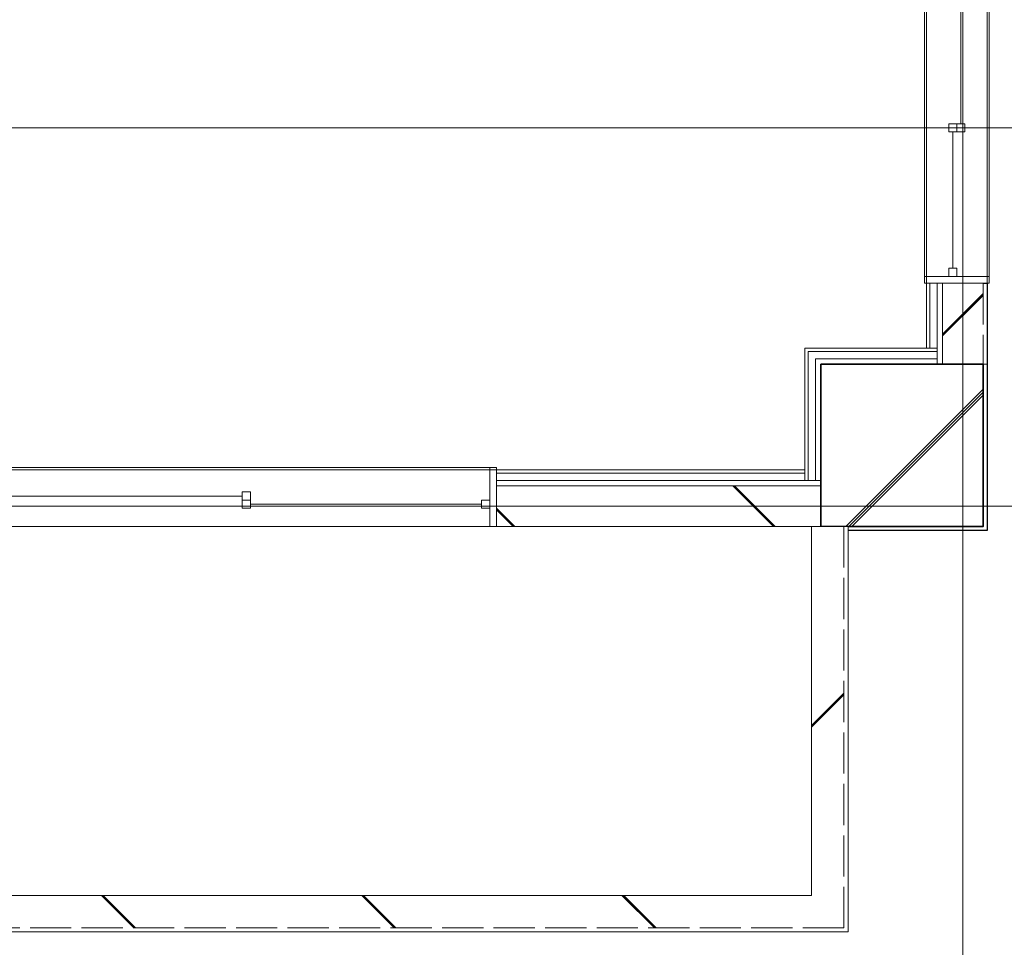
# Model space of a CAD drawing. Header units: millimetres. Extents: x -38341 to 3709, y -10682 to 48718.
# Tile 77 of 111: x -5616 to -1975, y 34034 to 37466. Entities that reach past the tile are written whole.
import ezdxf

# ---------------------------------------------------------------- set-up
doc = ezdxf.new("R2010")
doc.units = ezdxf.units.MM
doc.header["$LTSCALE"] = 50
for name, pattern in [('ISO-02 破線', [3.81, 3.048, -0.762]), ('ISO-07 点線', [0.889, 0.127, -0.762]), ('ISO-08 一点鎖線', [9.144, 6.096, -0.762, 1.524, -0.762])]:
    doc.linetypes.add(name, pattern=pattern)
doc.layers.add('00ライン-グリッド-線', color=13, linetype='ISO-08 一点鎖線', lineweight=5, true_color=0xff5454)
for name, color, linetype, lineweight in [('02モデリング-03スラブ', 7, 'Continuous', 5), ('02モデリング-03スラブ-仕上げ', 7, 'Continuous', 5), ('02モデリング-03スラブ-仕上げ_ハッチング', 7, 'Continuous', 5), ('02モデリング-03スラブ_ハッチング', 7, 'Continuous', 5), ('02モデリング-04壁-バルコニー', 7, 'Continuous', 5), ('02モデリング-04壁-バルコニー_ハッチング', 7, 'Continuous', 5), ('02モデリング-04壁-外部', 7, 'Continuous', 5), ('02モデリング-04壁-外部_ハッチング', 7, 'Continuous', 5), ('02モデリング-07建具-鋼製', 7, 'Continuous', 5), ('02モデリング-07建具-鋼製_ハッチング', 7, 'Continuous', 5), ('02モデリング-11柱', 7, 'Continuous', 25), ('02モデリング-11柱_ハッチング', 7, 'Continuous', 5), ('03構成要素-2壁-PB', 7, 'Continuous', 5), ('03構成要素-2壁-PB_ハッチング', 7, 'Continuous', 5), ('05記号ラベル-断面線', 7, 'Continuous', 5), ('一般', 7, 'Continuous', 5), ('天井-本体', 7, 'Continuous', 5), ('窓台', 7, 'Continuous', 5)]:
    doc.layers.add(name, color=color, linetype=linetype, lineweight=lineweight)
doc.styles.get("Standard").update_dxf_attribs({"font": 'txt', "bigfont": 'BIGFONT.SHX'})
pattern_1 = [(-135, (-36.3, -32.87), (21689.014, 20726.472), []), (-135, (-35.36, -35.36), (21689.014, 20726.472), []), (-135, (-33.8, -36.9), (21689.014, 20726.472), [])]

# ---------------------------------------------------------------- blocks, each defined once
blk = doc.blocks.new('グループ-234')
at = {"color": 255, "linetype": 'Continuous', "lineweight": 5, "transparency": 33554687}
blk.add_wipeout([(4822.5, 585), (4822.5, 5617.5), (8877.5, 5617.5), (8877.5, 2467.5), (11022.5, 2467.5), (11022.5, 2117.5), (11677.5, 2117.5), (11677.5, 572.5), (11227.5, 572.5), (11227.5, 122.5), (5272.5, 122.5), (5272.5, 572.5), (4822.5, 572.5)], dxfattribs=at).dxf.layer = '02モデリング-03スラブ-仕上げ_ハッチング'
at = {"layer": '02モデリング-03スラブ-仕上げ', "color": 7, "linetype": 'Continuous', "lineweight": 5, "transparency": 33554687, "flags": 128}
blk.add_lwpolyline([(4822.5, 585), (4822.5, 5617.5), (8877.5, 5617.5), (8877.5, 2467.5), (11022.5, 2467.5), (11022.5, 2117.5), (11677.5, 2117.5), (11677.5, 572.5), (11227.5, 572.5), (11227.5, 122.5), (5272.5, 122.5), (5272.5, 572.5), (4822.5, 572.5)], close=True, dxfattribs=at)
at = {"color": 255, "linetype": 'Continuous', "lineweight": 5, "transparency": 33554687}
blk.add_wipeout([(4822.5, 585), (4822.5, 5617.5), (8877.5, 5617.5), (8877.5, 2467.5), (11022.5, 2467.5), (11022.5, 2117.5), (11677.5, 2117.5), (11677.5, 572.5), (11227.5, 572.5), (11227.5, 122.5), (5272.5, 122.5), (5272.5, 572.5), (4822.5, 572.5)], dxfattribs=at).dxf.layer = '02モデリング-03スラブ-仕上げ_ハッチング'
at = {"layer": '02モデリング-03スラブ-仕上げ', "color": 7, "linetype": 'Continuous', "lineweight": 5, "transparency": 33554687, "flags": 128}
blk.add_lwpolyline([(4822.5, 585), (4822.5, 5617.5), (8877.5, 5617.5), (8877.5, 2467.5), (11022.5, 2467.5), (11022.5, 2117.5), (11677.5, 2117.5), (11677.5, 572.5), (11227.5, 572.5), (11227.5, 122.5), (5272.5, 122.5), (5272.5, 572.5), (4822.5, 572.5)], close=True, dxfattribs=at)
at = {"layer": '02モデリング-03スラブ-仕上げ', "color": 0, "flags": 1}
for tag in ['IFC_UUID', 'instanceID']:
    blk.add_attdef(tag, (4822.5, 122.5), '', height=0.18, dxfattribs=at)
blk = doc.blocks.new('グループ-362')
at = {"color": 255, "linetype": 'Continuous', "lineweight": 5, "transparency": 33554687}
for points in [[(-575, 120), (-550, 120), (-550, -120), (-575, -120)], [(550, 120), (575, 120), (575, -120), (550, -120)]]:
    blk.add_wipeout(points, dxfattribs=at).dxf.layer = '02モデリング-07建具-鋼製_ハッチング'
at = {"layer": '02モデリング-07建具-鋼製', "color": 7, "linetype": 'Continuous', "lineweight": 5, "transparency": 33554687, "flags": 128}
for points in [[(-575, 120), (-550, 120), (-550, -120), (-575, -120)], [(550, 120), (575, 120), (575, -120), (550, -120)]]:
    blk.add_lwpolyline(points, close=True, dxfattribs=at)
blk = doc.blocks.new('グループ-363')
at = {"color": 255, "linetype": 'Continuous', "lineweight": 5, "transparency": 33554687}
blk.add_wipeout([(-550, 120), (550, 120), (550, -120), (-550, -120)], dxfattribs=at).dxf.layer = '02モデリング-07建具-鋼製_ハッチング'
at = {"layer": '02モデリング-07建具-鋼製', "color": 7, "linetype": 'Continuous', "lineweight": 5, "transparency": 33554687, "flags": 128}
blk.add_lwpolyline([(-550, 120), (550, 120), (550, -120), (-550, -120)], close=True, dxfattribs=at)
at = {"layer": '02モデリング-07建具-鋼製', "color": 7, "transparency": 33554687}
blk.add_blockref('グループ-362', (0, 0), dxfattribs=at)
at = {"layer": '02モデリング-07建具-鋼製', "color": 7, "linetype": 'Continuous', "lineweight": 5, "transparency": 33554687}
for p, q in [((-575, 120), (-550, 120)), ((-550, 120), (-550, -120)), ((575, 120), (550, 120)), ((550, 120), (550, -120)), ((-575, -120), (-550, -120)), ((575, -120), (550, -120))]:
    blk.add_line(p, q, dxfattribs=at)
blk = doc.blocks.new('グループ-367')
at = {"layer": '02モデリング-07建具-鋼製', "color": 7, "linetype": 'Continuous', "lineweight": 5, "transparency": 33554687}
for p, q in [((-550, 30), (-550, 0)), ((15, 30), (15, 0))]:
    blk.add_line(p, q, dxfattribs=at)
blk = doc.blocks.new('グループ-368')
at = {"color": 255, "linetype": 'Continuous', "lineweight": 5, "transparency": 33554687}
for points in [[(-550, 30), (-520, 30), (-520, 0), (-550, 0)], [(-15, 30), (15, 30), (15, 0), (-15, 0)]]:
    blk.add_wipeout(points, dxfattribs=at).dxf.layer = '02モデリング-07建具-鋼製_ハッチング'
at = {"layer": '02モデリング-07建具-鋼製', "color": 7, "linetype": 'Continuous', "lineweight": 5, "transparency": 33554687, "flags": 128}
for points in [[(-550, 30), (-520, 30), (-520, 0), (-550, 0)], [(-15, 30), (15, 30), (15, 0), (-15, 0)]]:
    blk.add_lwpolyline(points, close=True, dxfattribs=at)
blk = doc.blocks.new('グループ-369')
at = {"layer": '02モデリング-07建具-鋼製', "color": 7, "transparency": 33554687}
blk.add_blockref('グループ-367', (0, 0), dxfattribs=at)
blk.add_blockref('グループ-368', (0, 0), dxfattribs=at)
at = {"layer": '02モデリング-07建具-鋼製', "color": 7, "linetype": 'Continuous', "lineweight": 5, "transparency": 33554687}
for p, q in [((-550, 30), (-520, 30)), ((-550, 0), (-520, 0)), ((-520, 30), (-520, 0)), ((15, 30), (-15, 30)), ((-15, 30), (-15, 0)), ((15, 0), (-15, 0))]:
    blk.add_line(p, q, dxfattribs=at)
blk = doc.blocks.new('グループ-372')
at = {"layer": '02モデリング-07建具-鋼製', "color": 7, "linetype": 'Continuous', "lineweight": 5, "transparency": 33554687}
blk.add_line((-520, 15), (-15, 15), dxfattribs=at)
blk = doc.blocks.new('グループ-373')
at = {"layer": '窓台', "color": 7, "transparency": 33554687}
blk.add_blockref('グループ-369', (0, 0), dxfattribs=at)
blk.add_blockref('グループ-372', (0, 0), dxfattribs=at)
blk = doc.blocks.new('グループ-377')
at = {"layer": '02モデリング-07建具-鋼製', "color": 7, "linetype": 'Continuous', "lineweight": 5, "transparency": 33554687}
for p, q in [((-15, 0), (-15, -30)), ((550, 0), (550, -30))]:
    blk.add_line(p, q, dxfattribs=at)
blk = doc.blocks.new('グループ-378')
at = {"color": 255, "linetype": 'Continuous', "lineweight": 5, "transparency": 33554687}
for points in [[(-15, 0), (15, 0), (15, -30), (-15, -30)], [(520, 0), (550, 0), (550, -30), (520, -30)]]:
    blk.add_wipeout(points, dxfattribs=at).dxf.layer = '02モデリング-07建具-鋼製_ハッチング'
at = {"layer": '02モデリング-07建具-鋼製', "color": 7, "linetype": 'Continuous', "lineweight": 5, "transparency": 33554687, "flags": 128}
for points in [[(-15, 0), (15, 0), (15, -30), (-15, -30)], [(520, 0), (550, 0), (550, -30), (520, -30)]]:
    blk.add_lwpolyline(points, close=True, dxfattribs=at)
blk = doc.blocks.new('グループ-379')
at = {"layer": '02モデリング-07建具-鋼製', "color": 7, "transparency": 33554687}
blk.add_blockref('グループ-377', (0, 0), dxfattribs=at)
blk.add_blockref('グループ-378', (0, 0), dxfattribs=at)
at = {"layer": '02モデリング-07建具-鋼製', "color": 7, "linetype": 'Continuous', "lineweight": 5, "transparency": 33554687}
for p, q in [((-15, 0), (15, 0)), ((15, 0), (15, -30)), ((550, 0), (520, 0)), ((520, 0), (520, -30)), ((-15, -30), (15, -30)), ((550, -30), (520, -30))]:
    blk.add_line(p, q, dxfattribs=at)
blk = doc.blocks.new('グループ-382')
at = {"layer": '02モデリング-07建具-鋼製', "color": 7, "linetype": 'Continuous', "lineweight": 5, "transparency": 33554687}
blk.add_line((15, -15), (520, -15), dxfattribs=at)
blk = doc.blocks.new('グループ-383')
at = {"layer": '窓台', "color": 7, "transparency": 33554687}
blk.add_blockref('グループ-379', (0, 0), dxfattribs=at)
blk.add_blockref('グループ-382', (0, 0), dxfattribs=at)
blk = doc.blocks.new('グループ-384')
at = {"layer": '02モデリング-07建具-鋼製', "color": 7, "linetype": 'Continuous', "lineweight": 5, "transparency": 33554687}
for p, q in [((-575, 112.5), (575, 112.5)), ((-575, -112.5), (575, -112.5))]:
    blk.add_line(p, q, dxfattribs=at)
blk = doc.blocks.new('窓 (2D)-3')
at = {"layer": '02モデリング-07建具-鋼製', "color": 7, "transparency": 33554687}
blk.add_blockref('グループ-363', (0, 0), dxfattribs=at)
at = {"layer": '02モデリング-07建具-鋼製', "color": 0, "flags": 1}
for tag in ['記号', 'No.', 'IFC_UUID', 'instanceID']:
    blk.add_attdef(tag, (11657.5, 825), '', height=0.18, dxfattribs=at)
at = {"layer": '02モデリング-07建具-鋼製', "color": 7, "transparency": 33554687}
blk.add_blockref('グループ-373', (0, 0), dxfattribs=at)
blk.add_blockref('グループ-383', (0, 0), dxfattribs=at)
at = {"layer": '天井-本体', "color": 7, "transparency": 33554687}
blk.add_blockref('グループ-384', (0, 0), dxfattribs=at)
blk = doc.blocks.new('グループ-385')
at = {"color": 255, "linetype": 'Continuous', "lineweight": 5, "transparency": 33554687}
for points in [[(-1825, 120), (-1800, 120), (-1800, -120), (-1825, -120)], [(1800, 120), (1825, 120), (1825, -120), (1800, -120)]]:
    blk.add_wipeout(points, dxfattribs=at).dxf.layer = '02モデリング-07建具-鋼製_ハッチング'
at = {"layer": '02モデリング-07建具-鋼製', "color": 7, "linetype": 'Continuous', "lineweight": 5, "transparency": 33554687, "flags": 128}
for points in [[(-1825, 120), (-1800, 120), (-1800, -120), (-1825, -120)], [(1800, 120), (1825, 120), (1825, -120), (1800, -120)]]:
    blk.add_lwpolyline(points, close=True, dxfattribs=at)
blk = doc.blocks.new('グループ-386')
at = {"color": 255, "linetype": 'Continuous', "lineweight": 5, "transparency": 33554687}
blk.add_wipeout([(-1800, 120), (1800, 120), (1800, -120), (-1800, -120)], dxfattribs=at).dxf.layer = '02モデリング-07建具-鋼製_ハッチング'
at = {"layer": '02モデリング-07建具-鋼製', "color": 7, "linetype": 'Continuous', "lineweight": 5, "transparency": 33554687, "flags": 128}
blk.add_lwpolyline([(-1800, 120), (1800, 120), (1800, -120), (-1800, -120)], close=True, dxfattribs=at)
at = {"layer": '02モデリング-07建具-鋼製', "color": 7, "transparency": 33554687}
blk.add_blockref('グループ-385', (0, 0), dxfattribs=at)
at = {"layer": '02モデリング-07建具-鋼製', "color": 7, "linetype": 'Continuous', "lineweight": 5, "transparency": 33554687}
for p, q in [((-1825, 120), (-1800, 120)), ((-1800, 120), (-1800, -120)), ((1825, 120), (1800, 120)), ((1800, 120), (1800, -120)), ((-1825, -120), (-1800, -120)), ((1825, -120), (1800, -120))]:
    blk.add_line(p, q, dxfattribs=at)
blk = doc.blocks.new('グループ-390')
at = {"layer": '02モデリング-07建具-鋼製', "color": 7, "linetype": 'Continuous', "lineweight": 5, "transparency": 33554687}
for p, q in [((-1800, 30), (-1800, 0)), ((-885, 30), (-885, 0))]:
    blk.add_line(p, q, dxfattribs=at)
blk = doc.blocks.new('グループ-391')
at = {"color": 255, "linetype": 'Continuous', "lineweight": 5, "transparency": 33554687}
for points in [[(-1800, 30), (-1770, 30), (-1770, 0), (-1800, 0)], [(-915, 30), (-885, 30), (-885, 0), (-915, 0)]]:
    blk.add_wipeout(points, dxfattribs=at).dxf.layer = '02モデリング-07建具-鋼製_ハッチング'
at = {"layer": '02モデリング-07建具-鋼製', "color": 7, "linetype": 'Continuous', "lineweight": 5, "transparency": 33554687, "flags": 128}
for points in [[(-1800, 30), (-1770, 30), (-1770, 0), (-1800, 0)], [(-915, 30), (-885, 30), (-885, 0), (-915, 0)]]:
    blk.add_lwpolyline(points, close=True, dxfattribs=at)
blk = doc.blocks.new('グループ-392')
at = {"layer": '02モデリング-07建具-鋼製', "color": 7, "transparency": 33554687}
blk.add_blockref('グループ-390', (0, 0), dxfattribs=at)
blk.add_blockref('グループ-391', (0, 0), dxfattribs=at)
at = {"layer": '02モデリング-07建具-鋼製', "color": 7, "linetype": 'Continuous', "lineweight": 5, "transparency": 33554687}
for p, q in [((-1800, 30), (-1770, 30)), ((-1800, 0), (-1770, 0)), ((-1770, 30), (-1770, 0)), ((-885, 30), (-915, 30)), ((-915, 30), (-915, 0)), ((-885, 0), (-915, 0))]:
    blk.add_line(p, q, dxfattribs=at)
blk = doc.blocks.new('グループ-395')
at = {"layer": '02モデリング-07建具-鋼製', "color": 7, "linetype": 'Continuous', "lineweight": 5, "transparency": 33554687}
blk.add_line((-1770, 15), (-915, 15), dxfattribs=at)
blk = doc.blocks.new('グループ-396')
at = {"layer": '02モデリング-07建具-鋼製', "color": 7, "transparency": 33554687}
blk.add_blockref('グループ-392', (0, 0), dxfattribs=at)
blk.add_blockref('グループ-395', (0, 0), dxfattribs=at)
blk = doc.blocks.new('グループ-400')
at = {"layer": '02モデリング-07建具-鋼製', "color": 7, "linetype": 'Continuous', "lineweight": 5, "transparency": 33554687}
for p, q in [((-915, 0), (-915, -30)), ((0, 0), (0, -30))]:
    blk.add_line(p, q, dxfattribs=at)
blk = doc.blocks.new('グループ-401')
at = {"color": 255, "linetype": 'Continuous', "lineweight": 5, "transparency": 33554687}
for points in [[(-915, 0), (-885, 0), (-885, -30), (-915, -30)], [(-30, 0), (0, 0), (0, -30), (-30, -30)]]:
    blk.add_wipeout(points, dxfattribs=at).dxf.layer = '02モデリング-07建具-鋼製_ハッチング'
at = {"layer": '02モデリング-07建具-鋼製', "color": 7, "linetype": 'Continuous', "lineweight": 5, "transparency": 33554687, "flags": 128}
for points in [[(-915, 0), (-885, 0), (-885, -30), (-915, -30)], [(-30, 0), (0, 0), (0, -30), (-30, -30)]]:
    blk.add_lwpolyline(points, close=True, dxfattribs=at)
blk = doc.blocks.new('グループ-402')
at = {"layer": '02モデリング-07建具-鋼製', "color": 7, "transparency": 33554687}
blk.add_blockref('グループ-400', (0, 0), dxfattribs=at)
blk.add_blockref('グループ-401', (0, 0), dxfattribs=at)
at = {"layer": '02モデリング-07建具-鋼製', "color": 7, "linetype": 'Continuous', "lineweight": 5, "transparency": 33554687}
for p, q in [((-915, 0), (-885, 0)), ((-885, 0), (-885, -30)), ((0, 0), (-30, 0)), ((-30, 0), (-30, -30)), ((-915, -30), (-885, -30)), ((0, -30), (-30, -30))]:
    blk.add_line(p, q, dxfattribs=at)
blk = doc.blocks.new('グループ-405')
at = {"layer": '02モデリング-07建具-鋼製', "color": 7, "linetype": 'Continuous', "lineweight": 5, "transparency": 33554687}
blk.add_line((-885, -15), (-30, -15), dxfattribs=at)
blk = doc.blocks.new('グループ-406')
at = {"layer": '02モデリング-07建具-鋼製', "color": 7, "transparency": 33554687}
blk.add_blockref('グループ-402', (0, 0), dxfattribs=at)
blk.add_blockref('グループ-405', (0, 0), dxfattribs=at)
blk = doc.blocks.new('グループ-427')
at = {"layer": '02モデリング-07建具-鋼製', "color": 7, "linetype": 'Continuous', "lineweight": 5, "transparency": 33554687}
for p, q in [((-1825, 112.5), (1825, 112.5)), ((-1825, -112.5), (1825, -112.5))]:
    blk.add_line(p, q, dxfattribs=at)
blk = doc.blocks.new('窓 (2D)-4')
at = {"layer": '02モデリング-07建具-鋼製', "color": 7, "transparency": 33554687}
blk.add_blockref('グループ-386', (0, 0), dxfattribs=at)
at = {"layer": '02モデリング-07建具-鋼製', "color": 0, "flags": 1}
for tag in ['記号', 'No.', 'IFC_UUID', 'instanceID']:
    blk.add_attdef(tag, (6425, -97.5), '', height=0.18, dxfattribs=at)
at = {"layer": '02モデリング-07建具-鋼製', "color": 7, "transparency": 33554687}
blk.add_blockref('グループ-396', (0, 0), dxfattribs=at)
blk.add_blockref('グループ-406', (0, 0), dxfattribs=at)
blk.add_blockref('グループ-427', (0, 0), dxfattribs=at)
blk = doc.blocks.new('グループ-462')
at = {"color": 255, "linetype": 'Continuous', "lineweight": 35, "transparency": 33554687}
blk.add_wipeout([(11275, -75), (11275, 525), (11875, 525), (11875, -75)], dxfattribs=at).dxf.layer = '02モデリング-11柱_ハッチング'
at = {"layer": '02モデリング-11柱_ハッチング', "linetype": 'Continuous', "lineweight": 5, "transparency": 33554687}
h = blk.add_hatch(dxfattribs=at)
h.set_pattern_fill('鉄筋コンクリート [CN] HF-スラブ', style=0, pattern_type=2)
h.set_pattern_definition([(45, (8.95, -13.3), (-621.74, 650.724), []), (45, (14.1, -19.4), (-621.794, 650.67), []), (45, (17.9, -26.5), (-621.794, 650.67), [])])
h.paths.add_polyline_path([(11275, -75), (11275, 525), (11875, 525), (11875, -75)])
at = {"layer": '02モデリング-11柱', "color": 7, "linetype": 'Continuous', "lineweight": 35, "transparency": 33554687, "flags": 128}
blk.add_lwpolyline([(11275, -75), (11275, 525), (11875, 525), (11875, -75)], close=True, dxfattribs=at)
at = {"layer": '02モデリング-11柱', "color": 0, "flags": 1}
for tag in ['IFC_UUID', 'instanceID']:
    blk.add_attdef(tag, (11275, -75), '', height=0.18, dxfattribs=at)
blk = doc.blocks.new('グループ-543')
at = {"layer": '02モデリング-03スラブ', "color": 7, "linetype": 'Continuous', "lineweight": 5, "transparency": 33554687}
blk.add_line((560, -75), (11240, -75), dxfattribs=at)
at = {"layer": '02モデリング-03スラブ', "color": 7, "linetype": 'Continuous', "lineweight": 5, "transparency": 33554687, "flags": 128}
blk.add_lwpolyline([(560, -75), (560, -1440), (11240, -1440), (11240, -75)], dxfattribs=at)
at = {"layer": '02モデリング-03スラブ', "color": 0, "flags": 1}
for tag in ['IFC_UUID', 'instanceID']:
    blk.add_attdef(tag, (560, -7891.6), '', height=0.18, dxfattribs=at)
at = {"color": 255, "linetype": 'Continuous', "lineweight": 5, "transparency": 33554687}
blk.add_wipeout([(560, -75), (11240, -75), (11240, -1440), (560, -1440)], dxfattribs=at).dxf.layer = '02モデリング-03スラブ_ハッチング'
at = {"layer": '02モデリング-03スラブ', "color": 7, "linetype": 'Continuous', "lineweight": 5, "transparency": 33554687, "flags": 128}
blk.add_lwpolyline([(560, -75), (11240, -75), (11240, -1440), (560, -1440)], close=True, dxfattribs=at)
blk = doc.blocks.new('_2F-FL (2D)')
at = {"layer": '02モデリング-03スラブ-仕上げ', "color": 7, "transparency": 33554687}
blk.add_blockref('グループ-234', (0, 0), dxfattribs=at)
at = {"color": 255, "linetype": 'Continuous', "lineweight": 5, "transparency": 33554687}
blk.add_wipeout([(11875, 525), (11890, 525), (11890, -90), (11875, -75)], dxfattribs=at).dxf.layer = '02モデリング-04壁-外部_ハッチング'
blk.add_wipeout([(11890, 525), (11875, 525), (11875, -75), (11890, -90)], dxfattribs=at).dxf.layer = '02モデリング-04壁-外部_ハッチング'
at = {"layer": '02モデリング-04壁-外部', "color": 7, "linetype": 'ISO-07 点線', "lineweight": 18, "transparency": 33554687}
blk.add_line((11875, 525), (11875, -75), dxfattribs=at)
at = {"layer": '02モデリング-04壁-外部', "color": 7, "linetype": 'Continuous', "lineweight": 5, "transparency": 33554687}
for p, q in [((11875, 525), (11875, -75)), ((11890, 525), (11890, -90))]:
    blk.add_line(p, q, dxfattribs=at)
at = {"layer": '02モデリング-04壁-外部', "color": 7, "linetype": 'Continuous', "lineweight": 25, "transparency": 33554687}
blk.add_line((11890, 525), (11890, -90), dxfattribs=at)
at = {"color": 255, "linetype": 'Continuous', "lineweight": 5, "transparency": 33554687}
for points in [[(11665, 525), (11665, 825), (11890, 825), (11890, 525)], [(11875, -75), (11890, -90), (11275, -90), (11275, -75)]]:
    blk.add_wipeout(points, dxfattribs=at).dxf.layer = '02モデリング-04壁-外部_ハッチング'
at = {"color": 255, "linetype": 'Continuous', "lineweight": 25, "transparency": 33554687}
blk.add_wipeout([(11890, 525), (11875, 525), (11875, 825), (11890, 825)], dxfattribs=at).dxf.layer = '02モデリング-04壁-外部_ハッチング'
at = {"color": 255, "linetype": 'Continuous', "lineweight": 5, "transparency": 33554687}
blk.add_wipeout([(11890, -90), (11875, -75), (11275, -75), (11275, -90)], dxfattribs=at).dxf.layer = '02モデリング-04壁-外部_ハッチング'
at = {"layer": '02モデリング-04壁-外部', "color": 7, "linetype": 'ISO-07 点線', "lineweight": 18, "transparency": 33554687}
blk.add_line((11875, -75), (11275, -75), dxfattribs=at)
at = {"layer": '02モデリング-04壁-外部', "color": 7, "linetype": 'Continuous', "lineweight": 5, "transparency": 33554687}
for p, q in [((11875, -75), (11275, -75)), ((11890, -90), (11275, -90))]:
    blk.add_line(p, q, dxfattribs=at)
at = {"layer": '02モデリング-04壁-外部', "color": 7, "linetype": 'Continuous', "lineweight": 25, "transparency": 33554687}
blk.add_line((11890, -90), (11275, -90), dxfattribs=at)
at = {"color": 255, "linetype": 'Continuous', "lineweight": 13, "transparency": 33554687}
blk.add_wipeout([(11875, 525), (11725, 525), (11725, 825), (11875, 825)], dxfattribs=at).dxf.layer = '02モデリング-04壁-外部_ハッチング'
at = {"layer": '02モデリング-04壁-外部_ハッチング', "linetype": 'Continuous', "lineweight": 5, "transparency": 33554687}
h = blk.add_hatch(dxfattribs=at)
h.set_pattern_fill('鉄筋コンクリート [CN] HF-壁用', angle=-90, style=0, pattern_type=2)
h.set_pattern_definition(pattern_1)
h.paths.add_polyline_path([(11875, 525), (11725, 525), (11725, 825), (11875, 825)])
at = {"layer": '02モデリング-04壁-外部', "color": 7, "linetype": 'ISO-02 破線', "lineweight": 18, "transparency": 33554687}
blk.add_line((11875, 825), (11875, 525), dxfattribs=at)
at = {"layer": '02モデリング-04壁-外部', "color": 7, "linetype": 'Continuous', "lineweight": 25, "transparency": 33554687}
for p, q in [((11875, 825), (11890, 825)), ((11890, 825), (11890, 525))]:
    blk.add_line(p, q, dxfattribs=at)
at = {"layer": '02モデリング-04壁-外部', "color": 7, "linetype": 'Continuous', "lineweight": 5, "transparency": 33554687}
for p, q in [((11875, 825), (11890, 825)), ((11890, 825), (11890, 525))]:
    blk.add_line(p, q, dxfattribs=at)
at = {"color": 255, "linetype": 'Continuous', "lineweight": 5, "transparency": 33554687}
blk.add_wipeout([(10075, 135), (11275, 135), (11275, -90), (10075, -90)], dxfattribs=at).dxf.layer = '02モデリング-04壁-外部_ハッチング'
blk.add_wipeout([(11725, 525), (11705, 525), (11705, 825), (11725, 825)], dxfattribs=at).dxf.layer = '02モデリング-04壁-外部_ハッチング'
at = {"color": 255, "linetype": 'Continuous', "lineweight": 25, "transparency": 33554687}
blk.add_wipeout([(10075, -75), (11275, -75), (11275, -90), (10075, -90)], dxfattribs=at).dxf.layer = '02モデリング-04壁-外部_ハッチング'
at = {"layer": '02モデリング-04壁-外部', "color": 7, "linetype": 'Continuous', "lineweight": 13, "transparency": 33554687}
blk.add_line((11725, 825), (11725, 525), dxfattribs=at)
at = {"layer": '02モデリング-04壁-外部', "color": 7, "linetype": 'Continuous', "lineweight": 5, "transparency": 33554687}
for q in [(11725, 525), (11875, 825)]:
    blk.add_line((11725, 825), q, dxfattribs=at)
at = {"color": 255, "linetype": 'Continuous', "lineweight": 5, "transparency": 33554687}
blk.add_wipeout([(11705, 525), (11677.5, 525), (11677.5, 825), (11705, 825)], dxfattribs=at).dxf.layer = '02モデリング-04壁-外部_ハッチング'
at = {"color": 255, "linetype": 'Continuous', "lineweight": 13, "transparency": 33554687}
blk.add_wipeout([(10075, 75), (11275, 75), (11275, -75), (10075, -75)], dxfattribs=at).dxf.layer = '02モデリング-04壁-外部_ハッチング'
at = {"layer": '02モデリング-04壁-外部_ハッチング', "linetype": 'Continuous', "lineweight": 5, "transparency": 33554687}
h = blk.add_hatch(dxfattribs=at)
h.set_pattern_fill('鉄筋コンクリート [CN] HF-壁用', angle=-180, style=0, pattern_type=2)
h.set_pattern_definition([(-225, (-32.87, 36.3), (20726.472, -21689.014), []), (-225, (-35.36, 35.36), (20726.472, -21689.014), []), (-225, (-36.9, 33.8), (20726.472, -21689.014), [])])
h.paths.add_polyline_path([(10075, 75), (11275, 75), (11275, -75), (10075, -75)])
at = {"layer": '02モデリング-04壁-外部', "color": 7, "linetype": 'Continuous', "lineweight": 5, "transparency": 33554687}
for p, q in [((11705, 825), (11705, 525)), ((11705, 825), (11705, 525)), ((11705, 825), (11725, 825)), ((10075, -90), (10075, -75)), ((11275, -90), (10075, -90))]:
    blk.add_line(p, q, dxfattribs=at)
at = {"layer": '02モデリング-04壁-外部', "color": 7, "linetype": 'ISO-02 破線', "lineweight": 18, "transparency": 33554687}
blk.add_line((11275, -75), (10075, -75), dxfattribs=at)
at = {"layer": '02モデリング-04壁-外部', "color": 7, "linetype": 'Continuous', "lineweight": 25, "transparency": 33554687}
for p, q in [((10075, -90), (10075, -75)), ((11275, -90), (10075, -90))]:
    blk.add_line(p, q, dxfattribs=at)
at = {"color": 255, "linetype": 'Continuous', "lineweight": 5, "transparency": 33554687}
blk.add_wipeout([(11677.5, 525), (11665, 525), (11665, 825), (11677.5, 825)], dxfattribs=at).dxf.layer = '03構成要素-2壁-PB_ハッチング'
at = {"layer": '02モデリング-04壁-外部', "color": 7, "linetype": 'Continuous', "lineweight": 5, "transparency": 33554687}
for p, q in [((11665, 825), (11890, 825)), ((11665, 825), (11665, 525)), ((11665, 825), (11677.5, 825)), ((11677.5, 825), (11677.5, 525)), ((11677.5, 825), (11705, 825)), ((11665, 525), (11890, 525))]:
    blk.add_line(p, q, dxfattribs=at)
at = {"layer": '03構成要素-2壁-PB', "color": 7, "linetype": 'Continuous', "lineweight": 5, "transparency": 33554687}
for p, q in [((11665, 825), (11665, 525)), ((11665, 825), (11677.5, 825)), ((11677.5, 825), (11677.5, 525))]:
    blk.add_line(p, q, dxfattribs=at)
at = {"color": 255, "linetype": 'Continuous', "lineweight": 5, "transparency": 33554687}
blk.add_wipeout([(10075, 95), (11275, 95), (11275, 75), (10075, 75)], dxfattribs=at).dxf.layer = '02モデリング-04壁-外部_ハッチング'
at = {"layer": '02モデリング-04壁-外部', "color": 7, "linetype": 'Continuous', "lineweight": 13, "transparency": 33554687}
blk.add_line((11275, 75), (10075, 75), dxfattribs=at)
at = {"layer": '02モデリング-04壁-外部', "color": 7, "linetype": 'Continuous', "lineweight": 5, "transparency": 33554687}
for p in [(11275, 75), (10075, -75)]:
    blk.add_line(p, (10075, 75), dxfattribs=at)
at = {"layer": '02モデリング-07建具-鋼製', "color": 7, "transparency": 33554687, "rotation": 270}
blk.add_blockref('窓 (2D)-3', (11777.5, 1400), dxfattribs=at)
at = {"color": 255, "linetype": 'Continuous', "lineweight": 5, "transparency": 33554687}
for points in [[(11705, 585), (11705, 525), (11275, 525), (11215, 585)], [(10075, 122.5), (11275, 122.5), (11275, 95), (10075, 95)]]:
    blk.add_wipeout(points, dxfattribs=at).dxf.layer = '02モデリング-04壁-外部_ハッチング'
at = {"layer": '02モデリング-04壁-外部', "color": 7, "linetype": 'Continuous', "lineweight": 5, "transparency": 33554687}
for p in [(11275, 95), (11275, 95), (10075, 75)]:
    blk.add_line(p, (10075, 95), dxfattribs=at)
at = {"color": 255, "linetype": 'Continuous', "lineweight": 5, "transparency": 33554687}
for points, layer in [([(11705, 525), (11705, 545), (11255, 545), (11275, 525)], '02モデリング-04壁-外部_ハッチング'), ([(10075, 135), (11275, 135), (11275, 122.5), (10075, 122.5)], '03構成要素-2壁-PB_ハッチング')]:
    blk.add_wipeout(points, dxfattribs=at).dxf.layer = layer
at = {"layer": '02モデリング-04壁-外部', "color": 7, "linetype": 'Continuous', "lineweight": 5, "transparency": 33554687}
for p, q in [((11705, 525), (11275, 525)), ((11705, 525), (11275, 525)), ((10075, -90), (10075, 135)), ((11275, 135), (10075, 135)), ((10075, 122.5), (10075, 135)), ((11275, 122.5), (10075, 122.5)), ((10075, 95), (10075, 122.5)), ((11275, 135), (11275, -90))]:
    blk.add_line(p, q, dxfattribs=at)
at = {"layer": '03構成要素-2壁-PB', "color": 7, "linetype": 'Continuous', "lineweight": 5, "transparency": 33554687}
for p, q in [((11275, 135), (10075, 135)), ((10075, 122.5), (10075, 135)), ((11275, 122.5), (10075, 122.5))]:
    blk.add_line(p, q, dxfattribs=at)
at = {"color": 255, "linetype": 'Continuous', "lineweight": 5, "transparency": 33554687}
blk.add_wipeout([(11705, 545), (11705, 572.5), (11227.5, 572.5), (11255, 545)], dxfattribs=at).dxf.layer = '02モデリング-04壁-外部_ハッチング'
at = {"layer": '02モデリング-04壁-外部', "color": 7, "linetype": 'Continuous', "lineweight": 5, "transparency": 33554687}
blk.add_line((11705, 545), (11255, 545), dxfattribs=at)
blk.add_line((11705, 545), (11255, 545), dxfattribs=at)
at = {"layer": '02モデリング-07建具-鋼製', "color": 7, "transparency": 33554687, "rotation": 180}
blk.add_blockref('窓 (2D)-4', (8250, 22.5), dxfattribs=at)
at = {"color": 255, "linetype": 'Continuous', "lineweight": 5, "transparency": 33554687}
blk.add_wipeout([(11705, 572.5), (11705, 585), (11215, 585), (11227.5, 572.5)], dxfattribs=at).dxf.layer = '03構成要素-2壁-PB_ハッチング'
at = {"layer": '02モデリング-04壁-外部', "color": 7, "linetype": 'Continuous', "lineweight": 5, "transparency": 33554687}
for p, q in [((11705, 585), (11215, 585)), ((11705, 585), (11705, 525)), ((11705, 572.5), (11227.5, 572.5))]:
    blk.add_line(p, q, dxfattribs=at)
at = {"layer": '03構成要素-2壁-PB', "color": 7, "linetype": 'Continuous', "lineweight": 5, "transparency": 33554687}
for p, q in [((11705, 585), (11215, 585)), ((11705, 572.5), (11227.5, 572.5))]:
    blk.add_line(p, q, dxfattribs=at)
at = {"color": 255, "linetype": 'Continuous', "lineweight": 5, "transparency": 33554687}
blk.add_wipeout([(11215, 585), (11275, 525), (11275, 95), (11215, 95)], dxfattribs=at).dxf.layer = '02モデリング-04壁-外部_ハッチング'
blk.add_wipeout([(11275, 525), (11255, 545), (11255, 95), (11275, 95)], dxfattribs=at).dxf.layer = '02モデリング-04壁-外部_ハッチング'
at = {"layer": '02モデリング-04壁-外部', "color": 7, "linetype": 'Continuous', "lineweight": 5, "transparency": 33554687}
blk.add_line((11275, 525), (11275, 95), dxfattribs=at)
blk.add_line((11275, 525), (11275, 95), dxfattribs=at)
at = {"color": 255, "linetype": 'Continuous', "lineweight": 5, "transparency": 33554687}
blk.add_wipeout([(11255, 545), (11227.5, 572.5), (11227.5, 95), (11255, 95)], dxfattribs=at).dxf.layer = '02モデリング-04壁-外部_ハッチング'
at = {"layer": '02モデリング-04壁-外部', "color": 7, "linetype": 'Continuous', "lineweight": 5, "transparency": 33554687}
blk.add_line((11255, 545), (11255, 95), dxfattribs=at)
blk.add_line((11255, 545), (11255, 95), dxfattribs=at)
at = {"color": 255, "linetype": 'Continuous', "lineweight": 5, "transparency": 33554687}
blk.add_wipeout([(11227.5, 572.5), (11215, 585), (11215, 95), (11227.5, 95)], dxfattribs=at).dxf.layer = '03構成要素-2壁-PB_ハッチング'
at = {"layer": '02モデリング-04壁-外部', "color": 7, "linetype": 'Continuous', "lineweight": 5, "transparency": 33554687}
for p, q in [((11215, 585), (11215, 95)), ((11227.5, 572.5), (11227.5, 95)), ((11215, 95), (11275, 95))]:
    blk.add_line(p, q, dxfattribs=at)
at = {"layer": '03構成要素-2壁-PB', "color": 7, "linetype": 'Continuous', "lineweight": 5, "transparency": 33554687}
for p, q in [((11215, 585), (11215, 95)), ((11227.5, 572.5), (11227.5, 95))]:
    blk.add_line(p, q, dxfattribs=at)
at = {"layer": '02モデリング-11柱'}
blk.add_blockref('グループ-462', (0, 0), dxfattribs=at)
at = {"color": 255, "linetype": 'Continuous', "lineweight": 5, "transparency": 33554687}
blk.add_wipeout([(11225, -75), (11375, -75), (11375, -1575), (11225, -1425)], dxfattribs=at).dxf.layer = '02モデリング-04壁-バルコニー_ハッチング'
at = {"layer": '02モデリング-04壁-バルコニー_ハッチング', "linetype": 'Continuous', "lineweight": 5, "transparency": 33554687}
h = blk.add_hatch(dxfattribs=at)
h.set_pattern_fill('鉄筋コンクリート [CN] HF-スラブ', angle=-90, style=0, pattern_type=2)
h.set_pattern_definition([(-45, (-13.3, -8.95), (650.724, 621.74), []), (-45, (-19.4, -14.1), (650.67, 621.794), []), (-45, (-26.5, -17.9), (650.67, 621.794), [])])
h.paths.add_polyline_path([(11225, -75), (11375, -75), (11375, -1575), (11225, -1425)])
at = {"color": 255, "linetype": 'Continuous', "lineweight": 5, "transparency": 33554687}
blk.add_wipeout([(11375, -75), (11360, -75), (11360, -1560), (11375, -1575)], dxfattribs=at).dxf.layer = '02モデリング-04壁-バルコニー_ハッチング'
blk.add_wipeout([(11360, -75), (11240, -75), (11240, -1440), (11360, -1560)], dxfattribs=at).dxf.layer = '02モデリング-04壁-バルコニー_ハッチング'
at = {"layer": '02モデリング-04壁-バルコニー_ハッチング', "linetype": 'Continuous', "lineweight": 5, "transparency": 33554687}
h = blk.add_hatch(dxfattribs=at)
h.set_pattern_fill('鉄筋コンクリート [CN] HF-壁用', angle=-90, style=0, pattern_type=2)
h.set_pattern_definition(pattern_1)
h.paths.add_polyline_path([(11360, -75), (11240, -75), (11240, -1440), (11360, -1560)])
at = {"layer": '02モデリング-04壁-バルコニー', "color": 7, "linetype": 'ISO-02 破線', "lineweight": 18, "transparency": 33554687}
blk.add_line((11360, -75), (11360, -1560), dxfattribs=at)
at = {"layer": '02モデリング-04壁-バルコニー', "color": 7, "linetype": 'Continuous', "lineweight": 18, "transparency": 33554687}
blk.add_line((11375, -75), (11375, -1575), dxfattribs=at)
at = {"layer": '02モデリング-04壁-バルコニー', "color": 7, "linetype": 'Continuous', "lineweight": 5, "transparency": 33554687}
blk.add_line((11375, -75), (11375, -1575), dxfattribs=at)
at = {"color": 255, "linetype": 'Continuous', "lineweight": 5, "transparency": 33554687}
blk.add_wipeout([(11240, -75), (11225, -75), (11225, -1425), (11240, -1440)], dxfattribs=at).dxf.layer = '02モデリング-04壁-バルコニー_ハッチング'
at = {"layer": '02モデリング-04壁-バルコニー', "color": 7, "linetype": 'Continuous', "lineweight": 18, "transparency": 33554687}
blk.add_line((11225, -75), (11225, -1425), dxfattribs=at)
at = {"layer": '02モデリング-04壁-バルコニー', "color": 7, "linetype": 'Continuous', "lineweight": 5, "transparency": 33554687}
for q in [(11225, -1425), (11375, -75)]:
    blk.add_line((11225, -75), q, dxfattribs=at)
at = {"layer": '02モデリング-04壁-バルコニー', "color": 7, "linetype": 'ISO-02 破線', "lineweight": 18, "transparency": 33554687}
blk.add_line((11240, -75), (11240, -1440), dxfattribs=at)
at = {"color": 255, "linetype": 'Continuous', "lineweight": 5, "transparency": 33554687}
blk.add_wipeout([(11225, -1425), (11375, -1575), (425, -1575), (575, -1425)], dxfattribs=at).dxf.layer = '02モデリング-04壁-バルコニー_ハッチング'
at = {"layer": '02モデリング-04壁-バルコニー_ハッチング', "linetype": 'Continuous', "lineweight": 5, "transparency": 33554687}
h = blk.add_hatch(dxfattribs=at)
h.set_pattern_fill('鉄筋コンクリート [CN] HF-スラブ', angle=-180, style=0, pattern_type=2)
h.set_pattern_definition([(-135, (-8.95, 13.3), (621.74, -650.724), []), (-135, (-14.1, 19.4), (621.794, -650.67), []), (-135, (-17.9, 26.5), (621.794, -650.67), [])])
h.paths.add_polyline_path([(11225, -1425), (11375, -1575), (425, -1575), (575, -1425)])
at = {"color": 255, "linetype": 'Continuous', "lineweight": 5, "transparency": 33554687}
blk.add_wipeout([(11375, -1575), (11360, -1560), (440, -1560), (425, -1575)], dxfattribs=at).dxf.layer = '02モデリング-04壁-バルコニー_ハッチング'
blk.add_wipeout([(11360, -1560), (11240, -1440), (560, -1440), (440, -1560)], dxfattribs=at).dxf.layer = '02モデリング-04壁-バルコニー_ハッチング'
at = {"layer": '02モデリング-04壁-バルコニー_ハッチング', "linetype": 'Continuous', "lineweight": 5, "transparency": 33554687}
h = blk.add_hatch(dxfattribs=at)
h.set_pattern_fill('鉄筋コンクリート [CN] HF-壁用', angle=-180, style=0, pattern_type=2)
h.set_pattern_definition([(-225, (-32.87, 36.3), (20726.472, -21689.014), []), (-225, (-35.36, 35.36), (20726.472, -21689.014), []), (-225, (-36.9, 33.8), (20726.472, -21689.014), [])])
h.paths.add_polyline_path([(11360, -1560), (11240, -1440), (560, -1440), (440, -1560)])
at = {"layer": '02モデリング-04壁-バルコニー', "color": 7, "linetype": 'ISO-02 破線', "lineweight": 18, "transparency": 33554687}
blk.add_line((11360, -1560), (440, -1560), dxfattribs=at)
at = {"layer": '02モデリング-04壁-バルコニー', "color": 7, "linetype": 'Continuous', "lineweight": 18, "transparency": 33554687}
blk.add_line((11375, -1575), (425, -1575), dxfattribs=at)
at = {"layer": '02モデリング-04壁-バルコニー', "color": 7, "linetype": 'Continuous', "lineweight": 5, "transparency": 33554687}
blk.add_line((11375, -1575), (425, -1575), dxfattribs=at)
at = {"color": 255, "linetype": 'Continuous', "lineweight": 5, "transparency": 33554687}
blk.add_wipeout([(11240, -1440), (11225, -1425), (575, -1425), (560, -1440)], dxfattribs=at).dxf.layer = '02モデリング-04壁-バルコニー_ハッチング'
at = {"layer": '02モデリング-04壁-バルコニー', "color": 7, "linetype": 'ISO-02 破線', "lineweight": 18, "transparency": 33554687}
blk.add_line((11240, -1440), (560, -1440), dxfattribs=at)
at = {"layer": '02モデリング-04壁-バルコニー', "color": 7, "linetype": 'Continuous', "lineweight": 18, "transparency": 33554687}
blk.add_line((11225, -1425), (575, -1425), dxfattribs=at)
at = {"layer": '02モデリング-04壁-バルコニー', "color": 7, "linetype": 'Continuous', "lineweight": 5, "transparency": 33554687}
blk.add_line((11225, -1425), (575, -1425), dxfattribs=at)
at = {"layer": '02モデリング-03スラブ', "color": 7, "transparency": 33554687}
blk.add_blockref('グループ-543', (0, 0), dxfattribs=at)
blk = doc.blocks.new('グループ-549')
at = {"layer": '05記号ラベル-断面線', "color": 7, "linetype": 'Continuous', "lineweight": 5, "transparency": 33554687, "flags": 128}
blk.add_lwpolyline([(-2320, 2540), (5720.5, 2540), (5720.5, 1400), (13860, 1400)], dxfattribs=at)
blk = doc.blocks.new('_line-2 (3D)')
at = {"layer": '05記号ラベル-断面線', "color": 7, "transparency": 33554687}
blk.add_blockref('グループ-549', (0, 0), dxfattribs=at)
blk = doc.blocks.new('グループ-561')
at = {"layer": '00ライン-グリッド-線', "transparency": 33554687}
blk.add_line((14.647, 332.959), (334.835, 332.959), dxfattribs=at)
at = {"layer": '00ライン-グリッド-線', "color": 0, "flags": 1}
for tag in ['instanceID', 'IFC_UUID']:
    blk.add_attdef(tag, (9.621, 327.933), '', height=0.18, dxfattribs=at)
blk = doc.blocks.new('グループ-565')
at = {"layer": '00ライン-グリッド-線', "transparency": 33554687}
blk.add_line((304.827, 259.827), (304.827, 544.874), dxfattribs=at)
at = {"layer": '00ライン-グリッド-線', "color": 0, "flags": 1}
for tag in ['instanceID', 'IFC_UUID']:
    blk.add_attdef(tag, (299.801, 254.801), '', height=0.18, dxfattribs=at)
blk = doc.blocks.new('グループ-588')
at = {"layer": '00ライン-グリッド-線'}
blk.add_blockref('グループ-561', (0, 0), dxfattribs=at)
blk.add_blockref('グループ-565', (0, 0), dxfattribs=at)

msp = doc.modelspace()

# ---------------------------------------------------------------- block references
at = {"layer": '一般', "color": 7, "transparency": 33554687}
msp.add_blockref('_2F-FL (2D)', (-13927.831, 35665.986), dxfattribs=at)

# ---------------------------------------------------------------- next in the draw order: block references
msp.add_blockref('_line-2 (3D)', (-13927.831, 35665.986), dxfattribs=at)

# ---------------------------------------------------------------- next in the draw order: block references
at = {"layer": '一般', "color": 7, "transparency": 33554687, "xscale": 50, "yscale": 50, "zscale": 50}
msp.add_blockref('グループ-588', (-17369.202, 19018.052), dxfattribs=at)

doc.saveas('drawing.dxf')
